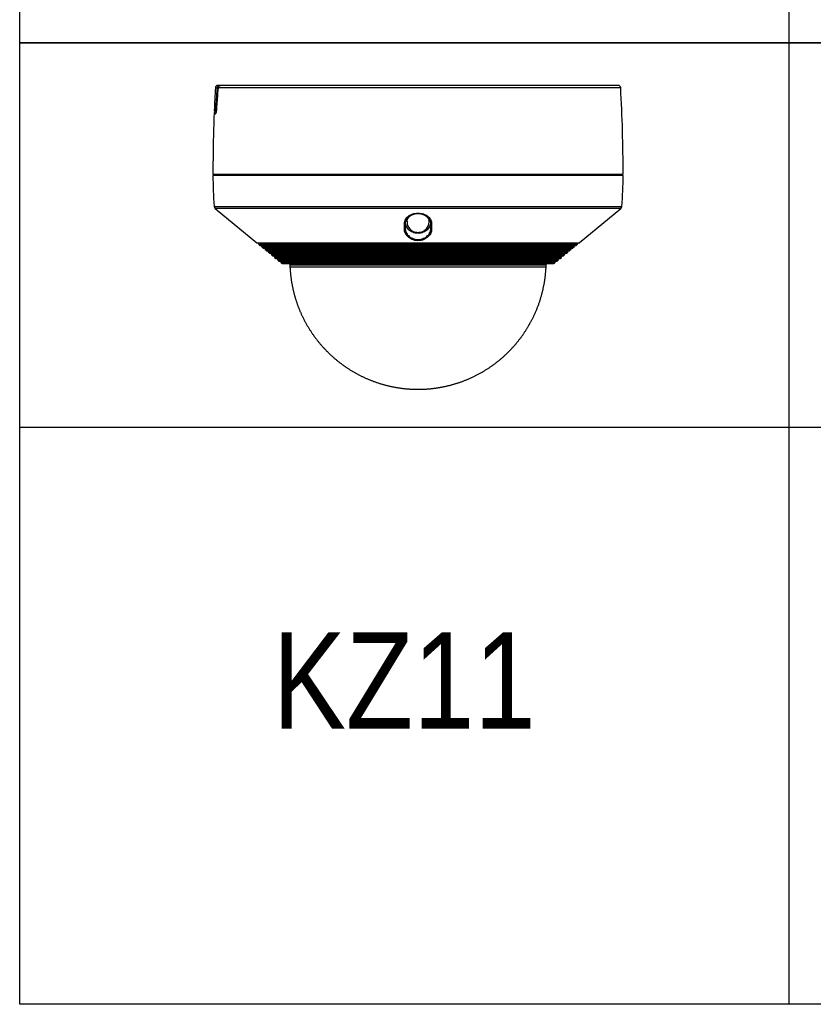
# Model space of a CAD drawing. Header units: millimetres. Extents: x 3585 to 3995, y 1397 to 1684.
# Tile 22 of 26: x 3933 to 3945, y 1651 to 1666. Entities that reach past the tile are written whole.
import ezdxf

# ---------------------------------------------------------------- set-up
doc = ezdxf.new("R2010")
doc.units = ezdxf.units.MM
for name, color, linetype, lineweight in [('EB_CCTV', 4, 'Continuous', 5), ('EB_LAN', 6, 'Continuous', 9), ('EB_SSWiN', 30, 'Continuous', 5)]:
    doc.layers.add(name, color=color, linetype=linetype, lineweight=lineweight)
doc.layers.add('EB_opis', color=7, linetype='Continuous')
doc.styles.add('opisy okien', font='txt', dxfattribs={"height": 15})

# ---------------------------------------------------------------- blocks, each defined once
blk = doc.blocks.new('opis tabela 55324266')
at = {"layer": 'EB_opis', "linetype": 'Continuous'}
for p, q in [((-89925443.82, -54747787.19), (-89925443.82, -54747727.19)), ((-89925443.82, -54747727.19), (-89925323.82, -54747727.19)), ((-89925323.82, -54747727.19), (-89925323.82, -54747787.19)), ((-89925323.82, -54747727.19), (-89924823.82, -54747727.19)), ((-89925323.82, -54747787.19), (-89925443.82, -54747787.19)), ((-89924823.82, -54747787.19), (-89925323.82, -54747787.19))]:
    blk.add_line(p, q, dxfattribs=at)
blk = doc.blocks.new('Kamera kopułkowa')
at = {"layer": 'EB_CCTV', "color": 140, "linetype": 'Continuous', "lineweight": 30}
for p, q in [((-90212388.19, -54778710.62), (-90212387.87, -54778710.62)), ((-90212387.47, -54778710.24), (-90212387.79, -54778710.24)), ((-90212324.95, -54778710.62), (-90212387.77, -54778710.62)), ((-90212387.47, -54778710.24), (-90212387.37, -54778710.24)), ((-90212325.35, -54778710.24), (-90212387.37, -54778710.24)), ((-90212388.17, -54778714.15), (-90212388.37, -54778714.15)), ((-90212388.25, -54778714.27), (-90212388.06, -54778714.27)), ((-90212388.39, -54778714.65), (-90212388.16, -54778714.65)), ((-90212388.57, -54778724.08), (-90212324.57, -54778724.08)), ((-90212324.57, -54778724.28), (-90212388.57, -54778724.28)), ((-90212388.25, -54778724.08), (-90212388.25, -54778724.28)), ((-90212362.38, -54778724.2), (-90212359.57, -54778724.2)), ((-90212324.89, -54778724.28), (-90212324.89, -54778724.08)), ((-90212388.39, -54778729.12), (-90212324.76, -54778729.12)), ((-90212388.21, -54778729.45), (-90212381.74, -54778734.78)), ((-90212324.93, -54778729.45), (-90212388.21, -54778729.45)), ((-90212331.41, -54778734.78), (-90212324.93, -54778729.45)), ((-90212356.57, -54778733.17), (-90212356.57, -54778733.17)), ((-90212381.74, -54778734.78), (-90212331.41, -54778734.78)), ((-90212381.7, -54778734.8), (-90212381.48, -54778734.83)), ((-90212381.7, -54778734.8), (-90212331.45, -54778734.8)), ((-90212381.48, -54778734.83), (-90212381.43, -54778735.01)), ((-90212331.66, -54778734.83), (-90212381.48, -54778734.83)), ((-90212381.43, -54778735.01), (-90212331.71, -54778735.01)), ((-90212381.41, -54778735.05), (-90212381.24, -54778735.19)), ((-90212381.41, -54778735.05), (-90212331.74, -54778735.05)), ((-90212381.24, -54778735.19), (-90212331.9, -54778735.19)), ((-90212381.2, -54778735.2), (-90212380.99, -54778735.24)), ((-90212381.2, -54778735.2), (-90212331.94, -54778735.2)), ((-90212380.99, -54778735.24), (-90212380.94, -54778735.42)), ((-90212332.16, -54778735.24), (-90212380.99, -54778735.24)), ((-90212380.94, -54778735.42), (-90212332.21, -54778735.42)), ((-90212380.91, -54778735.46), (-90212380.75, -54778735.59)), ((-90212380.91, -54778735.46), (-90212332.23, -54778735.46)), ((-90212380.75, -54778735.59), (-90212332.4, -54778735.59)), ((-90212380.71, -54778735.61), (-90212380.49, -54778735.65)), ((-90212380.71, -54778735.61), (-90212332.43, -54778735.61)), ((-90212380.49, -54778735.65), (-90212380.44, -54778735.82)), ((-90212332.65, -54778735.65), (-90212380.49, -54778735.65)), ((-90212380.44, -54778735.82), (-90212332.7, -54778735.82)), ((-90212332.7, -54778735.82), (-90212332.65, -54778735.65)), ((-90212332.65, -54778735.65), (-90212332.43, -54778735.61)), ((-90212332.4, -54778735.59), (-90212332.23, -54778735.46)), ((-90212332.21, -54778735.42), (-90212332.16, -54778735.24)), ((-90212332.16, -54778735.24), (-90212331.94, -54778735.2)), ((-90212331.9, -54778735.19), (-90212331.74, -54778735.05)), ((-90212331.71, -54778735.01), (-90212331.66, -54778734.83)), ((-90212331.66, -54778734.83), (-90212331.45, -54778734.8)), ((-90212380.42, -54778735.86), (-90212380.25, -54778736)), ((-90212380.42, -54778735.86), (-90212332.73, -54778735.86)), ((-90212380.25, -54778736), (-90212332.89, -54778736)), ((-90212380.22, -54778736.02), (-90212380, -54778736.05)), ((-90212380.22, -54778736.02), (-90212332.93, -54778736.02)), ((-90212380, -54778736.05), (-90212379.95, -54778736.23)), ((-90212333.15, -54778736.05), (-90212380, -54778736.05)), ((-90212379.95, -54778736.23), (-90212333.19, -54778736.23)), ((-90212379.92, -54778736.27), (-90212379.76, -54778736.41)), ((-90212379.92, -54778736.27), (-90212333.22, -54778736.27)), ((-90212379.76, -54778736.41), (-90212333.39, -54778736.41)), ((-90212379.72, -54778736.42), (-90212379.5, -54778736.46)), ((-90212379.72, -54778736.42), (-90212333.42, -54778736.42)), ((-90212379.5, -54778736.46), (-90212379.46, -54778736.64)), ((-90212333.64, -54778736.46), (-90212379.5, -54778736.46)), ((-90212379.46, -54778736.64), (-90212333.69, -54778736.64)), ((-90212379.43, -54778736.68), (-90212379.26, -54778736.81)), ((-90212379.43, -54778736.68), (-90212333.71, -54778736.68)), ((-90212379.26, -54778736.81), (-90212333.88, -54778736.81)), ((-90212379.23, -54778736.83), (-90212379.01, -54778736.87)), ((-90212379.23, -54778736.83), (-90212333.92, -54778736.83)), ((-90212379.01, -54778736.87), (-90212378.96, -54778737.04)), ((-90212334.14, -54778736.87), (-90212379.01, -54778736.87)), ((-90212378.96, -54778737.04), (-90212334.18, -54778737.04)), ((-90212378.94, -54778737.08), (-90212378.77, -54778737.22)), ((-90212378.94, -54778737.08), (-90212334.21, -54778737.08)), ((-90212378.77, -54778737.22), (-90212334.37, -54778737.22)), ((-90212378.73, -54778737.24), (-90212378.51, -54778737.27)), ((-90212378.73, -54778737.24), (-90212334.41, -54778737.24)), ((-90212378.51, -54778737.27), (-90212378.47, -54778737.45)), ((-90212334.63, -54778737.27), (-90212378.51, -54778737.27)), ((-90212334.68, -54778737.45), (-90212334.63, -54778737.27)), ((-90212334.63, -54778737.27), (-90212334.41, -54778737.24)), ((-90212334.37, -54778737.22), (-90212334.21, -54778737.08)), ((-90212334.18, -54778737.04), (-90212334.14, -54778736.87)), ((-90212334.14, -54778736.87), (-90212333.92, -54778736.83)), ((-90212333.88, -54778736.81), (-90212333.71, -54778736.68)), ((-90212333.69, -54778736.64), (-90212333.64, -54778736.46)), ((-90212333.64, -54778736.46), (-90212333.42, -54778736.42)), ((-90212333.39, -54778736.41), (-90212333.22, -54778736.27)), ((-90212333.19, -54778736.23), (-90212333.15, -54778736.05)), ((-90212333.15, -54778736.05), (-90212332.93, -54778736.02)), ((-90212332.89, -54778736), (-90212332.73, -54778735.86)), ((-90212378.47, -54778737.45), (-90212334.68, -54778737.45)), ((-90212378.44, -54778737.49), (-90212378.28, -54778737.63)), ((-90212378.44, -54778737.49), (-90212334.7, -54778737.49)), ((-90212378.28, -54778737.63), (-90212334.87, -54778737.63)), ((-90212378.24, -54778737.64), (-90212378.02, -54778737.68)), ((-90212378.24, -54778737.64), (-90212334.9, -54778737.64)), ((-90212378.02, -54778737.68), (-90212377.97, -54778737.86)), ((-90212335.12, -54778737.68), (-90212378.02, -54778737.68)), ((-90212377.97, -54778737.86), (-90212335.17, -54778737.86)), ((-90212377.95, -54778737.9), (-90212377.83, -54778738)), ((-90212377.95, -54778737.9), (-90212335.2, -54778737.9)), ((-90212335.32, -54778738), (-90212377.83, -54778738)), ((-90212377.7, -54778738.04), (-90212335.44, -54778738.04)), ((-90212376.65, -54778738.04), (-90212376.57, -54778738.24)), ((-90212376.57, -54778738.24), (-90212376.55, -54778738.54)), ((-90212376.57, -54778738.24), (-90212336.58, -54778738.24)), ((-90212376.55, -54778738.54), (-90212336.59, -54778738.54)), ((-90212336.59, -54778738.54), (-90212336.58, -54778738.24)), ((-90212336.58, -54778738.24), (-90212336.49, -54778738.04)), ((-90212335.32, -54778738), (-90212335.2, -54778737.9)), ((-90212335.17, -54778737.86), (-90212335.12, -54778737.68)), ((-90212335.12, -54778737.68), (-90212334.9, -54778737.64)), ((-90212334.87, -54778737.63), (-90212334.7, -54778737.49))]:
    blk.add_line(p, q, dxfattribs=at)
for centre, radius, start, end in [((-90212148.57, -54778724.08), 240, 176.7844, 177.6273), ((-90212387.79, -54778710.64), 0.4, 90, 176.7844), ((-90212387.37, -54778710.64), 0.4, 90, 175.1655), ((-90212325.35, -54778710.64), 0.4, 3.2156, 90), ((-90212564.57, -54778724.08), 240, 0, 3.2156), ((-90212387.99, -54778714.67), 0.4, 100.3065, 177.7479), ((-90212388.25, -54778714.15), 0.12, 177.6273, 270), ((-90212148.57, -54778724.08), 240, 177.7479, 180), ((-90212320.57, -54778724.08), 68, 180.1685, 184.2463), ((-90212392.57, -54778724.08), 68, 355.7537, 359.8315), ((-90212387.91, -54778729.08), 0.48, 184.2463, 230.552), ((-90212325.24, -54778729.08), 0.48, 309.448, 355.7537), ((-90212381.69, -54778734.72), 0.08, 230.552, 260.1736), ((-90212381.36, -54778734.99), 0.08, 195, 230.552), ((-90212381.19, -54778735.12), 0.08, 230.552, 260.1736), ((-90212380.86, -54778735.4), 0.08, 195, 230.552), ((-90212380.7, -54778735.53), 0.08, 230.552, 260.1736), ((-90212380.37, -54778735.8), 0.08, 195, 230.552), ((-90212332.78, -54778735.8), 0.08, 309.448, 345), ((-90212332.45, -54778735.53), 0.08, 279.8264, 309.448), ((-90212332.28, -54778735.4), 0.08, 309.448, 345), ((-90212331.95, -54778735.12), 0.08, 279.8264, 309.448), ((-90212331.79, -54778734.99), 0.08, 309.448, 345), ((-90212331.46, -54778734.72), 0.08, 279.8264, 309.448), ((-90212380.2, -54778735.94), 0.08, 230.552, 260.1736), ((-90212379.87, -54778736.21), 0.08, 195, 230.552), ((-90212379.71, -54778736.34), 0.08, 230.552, 260.1736), ((-90212379.38, -54778736.62), 0.08, 195, 230.552), ((-90212379.21, -54778736.75), 0.08, 230.552, 260.1736), ((-90212378.88, -54778737.02), 0.08, 195, 230.552), ((-90212378.72, -54778737.16), 0.08, 230.552, 260.1736), ((-90212334.42, -54778737.16), 0.08, 279.8264, 309.448), ((-90212334.26, -54778737.02), 0.08, 309.448, 345), ((-90212333.93, -54778736.75), 0.08, 279.8264, 309.448), ((-90212333.77, -54778736.62), 0.08, 309.448, 345), ((-90212333.44, -54778736.34), 0.08, 279.8264, 309.448), ((-90212333.27, -54778736.21), 0.08, 309.448, 345), ((-90212332.94, -54778735.94), 0.08, 279.8264, 309.448), ((-90212378.39, -54778737.43), 0.08, 195, 230.552), ((-90212378.23, -54778737.56), 0.08, 230.552, 260.1736), ((-90212377.9, -54778737.84), 0.08, 195, 230.552), ((-90212377.7, -54778737.84), 0.2, 230.552, 270), ((-90212335.44, -54778737.84), 0.2, 270, 309.448), ((-90212335.25, -54778737.84), 0.08, 309.448, 345), ((-90212334.92, -54778737.56), 0.08, 279.8264, 309.448), ((-90212334.75, -54778737.43), 0.08, 309.448, 345)]:
    blk.add_arc(centre, radius, start, end, dxfattribs=at)
for centre, major_axis, ratio, start_param, end_param in [((-90212387.75, -54778710.63), (-0.12, 0.01), 0.164635, 0.144833, 1.384769), ((-90212387.37, -54778710.64), (0, 0.4), 0.986542, 0, 1.514673), ((-90212387.37, -54778710.64), (-0.399, 0.034), 0.163875, 6.283183, 6.449438), ((-90212387.47, -54778710.36), (0, 0.12), 0.126199, 5.876905, 6.283185), ((-90212388.05, -54778714.15), (0, 0.12), 0.993885, 1.529385, 3.095362), ((-90212387.98, -54778713.75), (-0.12, 0.008), 0.166776, 0.127241, 1.288441), ((-90212387.63, -54778714), (0.399, -0.027), 0.166267, 3.141541, 3.288697), ((-90212387.76, -54778714.67), (0, -0.4), 0.992799, 4.115255, 4.673083)]:
    blk.add_ellipse(centre, major_axis=major_axis, ratio=ratio, start_param=start_param, end_param=end_param, dxfattribs=at)
for points, knots in [([(-90212388.1, -54778713.75), (-90212388.09, -54778713.67), (-90212388.09, -54778713.59), (-90212388.06, -54778713.2), (-90212388.04, -54778712.88), (-90212387.97, -54778711.92), (-90212387.92, -54778711.27), (-90212387.87, -54778710.62)], [0, 0, 0, 0, 0.07542, 0.07542, 0.377101, 0.377101, 1, 1, 1, 1]), ([(-90212387.77, -54778710.61), (-90212387.78, -54778710.66), (-90212387.79, -54778710.84), (-90212387.82, -54778711.15), (-90212387.85, -54778711.52), (-90212387.88, -54778711.89), (-90212387.91, -54778712.27), (-90212387.93, -54778712.64), (-90212387.96, -54778713.02), (-90212387.99, -54778713.39), (-90212388.01, -54778713.71), (-90212388.02, -54778713.91), (-90212388.03, -54778713.98)], [0, 0, 0, 0, 0.049999, 0.160685, 0.271403, 0.382153, 0.492935, 0.603732, 0.714527, 0.825332, 0.936146, 1, 1, 1, 1]), ([(-90212387.77, -54778710.62), (-90212387.82, -54778711.19), (-90212387.86, -54778711.76), (-90212387.95, -54778712.88), (-90212387.99, -54778713.43), (-90212388.03, -54778713.99)], [0, 0, 0, 0, 0.507021, 0.507021, 1, 1, 1, 1]), ([(-90212387.87, -54778710.62), (-90212387.87, -54778710.6), (-90212387.87, -54778710.57), (-90212387.85, -54778710.51), (-90212387.83, -54778710.46), (-90212387.78, -54778710.39), (-90212387.75, -54778710.35), (-90212387.68, -54778710.3), (-90212387.64, -54778710.28), (-90212387.56, -54778710.25), (-90212387.52, -54778710.24), (-90212387.48, -54778710.24), (-90212387.47, -54778710.24), (-90212387.47, -54778710.24)], [0, 0, 0, 0, 0.116672, 0.116672, 0.340335, 0.340335, 0.56111, 0.56111, 0.780596, 0.780596, 0.975648, 0.975648, 1, 1, 1, 1]), ([(-90212388.17, -54778714.15), (-90212388.17, -54778714.15), (-90212388.17, -54778714.15), (-90212388.16, -54778714.14), (-90212388.16, -54778714.13), (-90212388.14, -54778714.09), (-90212388.14, -54778714.06), (-90212388.12, -54778713.99), (-90212388.12, -54778713.95), (-90212388.11, -54778713.85), (-90212388.1, -54778713.8), (-90212388.1, -54778713.75)], [0, 0, 0, 0, 0.032618, 0.032618, 0.274174, 0.274174, 0.516134, 0.516134, 0.758187, 0.758187, 1, 1, 1, 1]), ([(-90212388.16, -54778714.65), (-90212388.13, -54778714.65), (-90212388.11, -54778714.58), (-90212388.06, -54778714.34), (-90212388.04, -54778714.17), (-90212388.03, -54778713.99)], [0, 0, 0, 0, 0.5, 0.5, 1, 1, 1, 1]), ([(-90212388.03, -54778713.98), (-90212388.03, -54778713.98), (-90212388.03, -54778714), (-90212388.03, -54778714.02), (-90212388.03, -54778714.04), (-90212388.04, -54778714.06), (-90212388.04, -54778714.08), (-90212388.04, -54778714.1), (-90212388.04, -54778714.12), (-90212388.04, -54778714.14), (-90212388.05, -54778714.16), (-90212388.05, -54778714.18), (-90212388.05, -54778714.2), (-90212388.05, -54778714.22), (-90212388.05, -54778714.24), (-90212388.06, -54778714.26), (-90212388.06, -54778714.27), (-90212388.06, -54778714.29), (-90212388.06, -54778714.31), (-90212388.07, -54778714.32), (-90212388.07, -54778714.34), (-90212388.07, -54778714.35), (-90212388.07, -54778714.36), (-90212388.08, -54778714.38), (-90212388.08, -54778714.39), (-90212388.08, -54778714.4), (-90212388.08, -54778714.41), (-90212388.08, -54778714.42), (-90212388.09, -54778714.43), (-90212388.09, -54778714.44), (-90212388.09, -54778714.44), (-90212388.09, -54778714.45), (-90212388.09, -54778714.46), (-90212388.09, -54778714.46), (-90212388.1, -54778714.46), (-90212388.1, -54778714.47), (-90212388.1, -54778714.47), (-90212388.1, -54778714.47), (-90212388.1, -54778714.47), (-90212388.1, -54778714.47), (-90212388.1, -54778714.47)], [0, 0, 0, 0, 0.027661, 0.057656, 0.087584, 0.117358, 0.1469, 0.176147, 0.205407, 0.235047, 0.264745, 0.294403, 0.323928, 0.353236, 0.382245, 0.410875, 0.439126, 0.468117, 0.496461, 0.524599, 0.552564, 0.580387, 0.608096, 0.63572, 0.663282, 0.690669, 0.716681, 0.742262, 0.767421, 0.792162, 0.816487, 0.840398, 0.863892, 0.886968, 0.909623, 0.926374, 0.943315, 0.964131, 0.984321, 1, 1, 1, 1]), ([(-90212358.69, -54778731.64), (-90212358.68, -54778731.58), (-90212358.65, -54778731.46), (-90212358.59, -54778731.28), (-90212358.49, -54778731.08), (-90212358.33, -54778730.86), (-90212358, -54778730.56), (-90212357.44, -54778730.26), (-90212356.57, -54778730.12), (-90212355.7, -54778730.26), (-90212355.14, -54778730.56), (-90212354.82, -54778730.86), (-90212354.64, -54778731.11), (-90212354.51, -54778731.37), (-90212354.48, -54778731.55), (-90212354.46, -54778731.64)], [0, 0, 0, 0, 0.041812, 0.083576, 0.125634, 0.189062, 0.250849, 0.375902, 0.500382, 0.624683, 0.749342, 0.811144, 0.874601, 0.937469, 1, 1, 1, 1]), ([(-90212358.56, -54778731.57), (-90212358.56, -54778731.56), (-90212358.56, -54778731.54), (-90212358.55, -54778731.51), (-90212358.55, -54778731.48), (-90212358.54, -54778731.45), (-90212358.53, -54778731.42), (-90212358.53, -54778731.4), (-90212358.52, -54778731.37), (-90212358.51, -54778731.34), (-90212358.5, -54778731.31), (-90212358.49, -54778731.28), (-90212358.48, -54778731.26), (-90212358.47, -54778731.23), (-90212358.45, -54778731.2), (-90212358.44, -54778731.17), (-90212358.43, -54778731.15), (-90212358.41, -54778731.12), (-90212358.4, -54778731.09), (-90212358.38, -54778731.07), (-90212358.37, -54778731.04), (-90212358.35, -54778731.01), (-90212358.33, -54778730.99), (-90212358.31, -54778730.96), (-90212358.3, -54778730.94), (-90212358.28, -54778730.92), (-90212358.26, -54778730.89), (-90212358.24, -54778730.87), (-90212358.22, -54778730.85), (-90212358.2, -54778730.82), (-90212358.18, -54778730.8), (-90212358.15, -54778730.78), (-90212358.13, -54778730.76), (-90212358.11, -54778730.74), (-90212358.08, -54778730.72), (-90212358.06, -54778730.7), (-90212358.04, -54778730.67), (-90212358.01, -54778730.66), (-90212357.99, -54778730.64), (-90212357.96, -54778730.62), (-90212357.93, -54778730.6), (-90212357.91, -54778730.58), (-90212357.88, -54778730.56), (-90212357.85, -54778730.54), (-90212357.83, -54778730.53), (-90212357.8, -54778730.51), (-90212357.77, -54778730.49), (-90212357.74, -54778730.48), (-90212357.71, -54778730.46), (-90212357.69, -54778730.45), (-90212357.66, -54778730.43), (-90212357.63, -54778730.42), (-90212357.6, -54778730.41), (-90212357.57, -54778730.39), (-90212357.54, -54778730.38), (-90212357.51, -54778730.37), (-90212357.48, -54778730.36), (-90212357.45, -54778730.35), (-90212357.41, -54778730.33), (-90212357.38, -54778730.32), (-90212357.35, -54778730.31), (-90212357.32, -54778730.3), (-90212357.29, -54778730.29), (-90212357.25, -54778730.28), (-90212357.22, -54778730.28), (-90212357.19, -54778730.27), (-90212357.16, -54778730.26), (-90212357.12, -54778730.25), (-90212357.09, -54778730.25), (-90212357.06, -54778730.24), (-90212357.02, -54778730.23), (-90212356.99, -54778730.23), (-90212356.96, -54778730.22), (-90212356.93, -54778730.22), (-90212356.89, -54778730.21), (-90212356.86, -54778730.21), (-90212356.83, -54778730.21), (-90212356.79, -54778730.2), (-90212356.76, -54778730.2), (-90212356.73, -54778730.2), (-90212356.69, -54778730.2), (-90212356.66, -54778730.2), (-90212356.62, -54778730.2), (-90212356.59, -54778730.2), (-90212356.55, -54778730.2), (-90212356.52, -54778730.2), (-90212356.49, -54778730.2), (-90212356.45, -54778730.2), (-90212356.42, -54778730.2), (-90212356.38, -54778730.2), (-90212356.35, -54778730.2), (-90212356.32, -54778730.21), (-90212356.28, -54778730.21), (-90212356.25, -54778730.21), (-90212356.22, -54778730.22), (-90212356.18, -54778730.22), (-90212356.15, -54778730.23), (-90212356.12, -54778730.23), (-90212356.09, -54778730.24), (-90212356.05, -54778730.25), (-90212356.02, -54778730.25), (-90212355.99, -54778730.26), (-90212355.96, -54778730.27), (-90212355.92, -54778730.28), (-90212355.89, -54778730.28), (-90212355.86, -54778730.29), (-90212355.83, -54778730.3), (-90212355.79, -54778730.31), (-90212355.76, -54778730.32), (-90212355.73, -54778730.33), (-90212355.7, -54778730.34), (-90212355.67, -54778730.36), (-90212355.64, -54778730.37), (-90212355.61, -54778730.38), (-90212355.58, -54778730.39), (-90212355.55, -54778730.41), (-90212355.52, -54778730.42), (-90212355.49, -54778730.43), (-90212355.46, -54778730.45), (-90212355.43, -54778730.46), (-90212355.41, -54778730.48), (-90212355.38, -54778730.49), (-90212355.35, -54778730.51), (-90212355.32, -54778730.52), (-90212355.3, -54778730.54), (-90212355.27, -54778730.56), (-90212355.24, -54778730.57), (-90212355.22, -54778730.59), (-90212355.19, -54778730.61), (-90212355.17, -54778730.63), (-90212355.14, -54778730.65), (-90212355.12, -54778730.67), (-90212355.09, -54778730.69), (-90212355.07, -54778730.71), (-90212355.04, -54778730.73), (-90212355.02, -54778730.75), (-90212355, -54778730.77), (-90212354.98, -54778730.79), (-90212354.96, -54778730.81), (-90212354.94, -54778730.84), (-90212354.92, -54778730.86), (-90212354.9, -54778730.88), (-90212354.88, -54778730.9), (-90212354.86, -54778730.93), (-90212354.84, -54778730.95), (-90212354.82, -54778730.98), (-90212354.81, -54778731), (-90212354.79, -54778731.02), (-90212354.77, -54778731.05), (-90212354.76, -54778731.08), (-90212354.74, -54778731.1), (-90212354.73, -54778731.13), (-90212354.71, -54778731.16), (-90212354.7, -54778731.18), (-90212354.69, -54778731.21), (-90212354.67, -54778731.24), (-90212354.66, -54778731.26), (-90212354.65, -54778731.29), (-90212354.64, -54778731.32), (-90212354.63, -54778731.35), (-90212354.62, -54778731.38), (-90212354.61, -54778731.41), (-90212354.61, -54778731.43), (-90212354.6, -54778731.46), (-90212354.6, -54778731.49), (-90212354.59, -54778731.52), (-90212354.59, -54778731.55), (-90212354.58, -54778731.56), (-90212354.58, -54778731.57)], [0, 0, 0, 0, 0.006538, 0.013972, 0.021355, 0.028686, 0.035962, 0.043182, 0.050346, 0.057237, 0.064453, 0.07168, 0.07892, 0.086177, 0.093453, 0.100739, 0.107937, 0.115036, 0.122108, 0.129143, 0.13613, 0.143057, 0.149926, 0.156688, 0.163393, 0.170045, 0.176649, 0.183207, 0.189724, 0.196203, 0.202647, 0.209062, 0.215449, 0.221814, 0.22816, 0.234487, 0.240816, 0.247005, 0.253198, 0.25938, 0.265539, 0.271663, 0.277741, 0.283827, 0.289695, 0.295513, 0.301286, 0.307018, 0.312715, 0.31838, 0.324012, 0.329672, 0.335086, 0.340541, 0.346028, 0.351536, 0.357058, 0.362583, 0.368099, 0.373618, 0.379036, 0.384429, 0.3898, 0.395154, 0.400494, 0.405824, 0.411147, 0.416451, 0.421578, 0.426651, 0.431738, 0.43683, 0.441917, 0.446991, 0.452043, 0.457067, 0.462066, 0.467074, 0.472135, 0.477198, 0.482267, 0.487345, 0.492436, 0.497544, 0.502671, 0.507811, 0.512901, 0.517998, 0.523097, 0.528191, 0.533273, 0.538338, 0.543378, 0.548389, 0.553388, 0.55842, 0.563461, 0.568513, 0.573582, 0.578671, 0.583783, 0.588923, 0.594095, 0.599331, 0.604665, 0.610027, 0.615409, 0.620798, 0.626183, 0.631551, 0.636891, 0.642213, 0.647922, 0.65348, 0.65901, 0.664517, 0.670003, 0.675473, 0.680931, 0.686388, 0.692029, 0.697725, 0.703471, 0.709256, 0.715069, 0.7209, 0.726736, 0.732578, 0.738868, 0.744971, 0.751085, 0.757214, 0.763362, 0.769531, 0.775732, 0.782165, 0.788568, 0.794938, 0.801282, 0.807604, 0.813908, 0.820201, 0.826572, 0.833157, 0.839787, 0.846458, 0.853168, 0.859912, 0.866692, 0.873637, 0.88064, 0.887665, 0.894714, 0.901789, 0.908894, 0.91603, 0.923201, 0.930409, 0.937656, 0.944944, 0.952276, 0.959641, 0.966712, 0.973929, 0.981177, 0.988452, 0.995749, 1, 1, 1, 1]), ([(-90212356.57, -54778733.32), (-90212356.87, -54778733.32), (-90212357.15, -54778733.26), (-90212357.64, -54778733.05), (-90212357.85, -54778732.91), (-90212358.34, -54778732.44), (-90212358.5, -54778732.07), (-90212358.5, -54778731.33), (-90212358.35, -54778730.97), (-90212358.01, -54778730.66), (-90212358, -54778730.65), (-90212357.99, -54778730.64)], [0, 0, 0, 0, 0.16467, 0.16467, 0.32934, 0.32934, 0.65868, 0.65868, 0.98802, 0.98802, 1, 1, 1, 1]), ([(-90212358.29, -54778731.49), (-90212358.29, -54778731.49), (-90212358.29, -54778731.48), (-90212358.29, -54778731.46), (-90212358.29, -54778731.44), (-90212358.29, -54778731.41), (-90212358.28, -54778731.38), (-90212358.28, -54778731.35), (-90212358.27, -54778731.32), (-90212358.27, -54778731.3), (-90212358.26, -54778731.27), (-90212358.25, -54778731.24), (-90212358.25, -54778731.22), (-90212358.24, -54778731.19), (-90212358.23, -54778731.16), (-90212358.22, -54778731.14), (-90212358.21, -54778731.11), (-90212358.2, -54778731.09), (-90212358.19, -54778731.06), (-90212358.17, -54778731.04), (-90212358.16, -54778731.01), (-90212358.15, -54778730.99), (-90212358.13, -54778730.96), (-90212358.12, -54778730.94), (-90212358.1, -54778730.92), (-90212358.09, -54778730.89), (-90212358.07, -54778730.87), (-90212358.06, -54778730.85), (-90212358.04, -54778730.83), (-90212358.02, -54778730.81), (-90212358, -54778730.78), (-90212357.98, -54778730.76), (-90212357.96, -54778730.74), (-90212357.94, -54778730.72), (-90212357.92, -54778730.7), (-90212357.9, -54778730.68), (-90212357.88, -54778730.66), (-90212357.86, -54778730.64), (-90212357.84, -54778730.62), (-90212357.82, -54778730.61), (-90212357.79, -54778730.59), (-90212357.77, -54778730.57), (-90212357.75, -54778730.55), (-90212357.72, -54778730.54), (-90212357.7, -54778730.52), (-90212357.67, -54778730.5), (-90212357.65, -54778730.49), (-90212357.62, -54778730.47), (-90212357.6, -54778730.46), (-90212357.57, -54778730.44), (-90212357.54, -54778730.43), (-90212357.52, -54778730.42), (-90212357.49, -54778730.4), (-90212357.46, -54778730.39), (-90212357.44, -54778730.38), (-90212357.41, -54778730.37), (-90212357.38, -54778730.35), (-90212357.35, -54778730.34), (-90212357.32, -54778730.33), (-90212357.3, -54778730.32), (-90212357.27, -54778730.31), (-90212357.24, -54778730.3), (-90212357.21, -54778730.29), (-90212357.18, -54778730.29), (-90212357.15, -54778730.28), (-90212357.12, -54778730.27), (-90212357.09, -54778730.26), (-90212357.06, -54778730.26), (-90212357.03, -54778730.25), (-90212357, -54778730.24), (-90212356.97, -54778730.24), (-90212356.94, -54778730.23), (-90212356.91, -54778730.23), (-90212356.88, -54778730.22), (-90212356.85, -54778730.22), (-90212356.82, -54778730.21), (-90212356.79, -54778730.21), (-90212356.76, -54778730.21), (-90212356.73, -54778730.21), (-90212356.69, -54778730.2), (-90212356.66, -54778730.2), (-90212356.63, -54778730.2), (-90212356.6, -54778730.2), (-90212356.57, -54778730.2), (-90212356.54, -54778730.2), (-90212356.51, -54778730.2), (-90212356.48, -54778730.2), (-90212356.45, -54778730.2), (-90212356.42, -54778730.21), (-90212356.39, -54778730.21), (-90212356.36, -54778730.21), (-90212356.33, -54778730.22), (-90212356.29, -54778730.22), (-90212356.26, -54778730.22), (-90212356.23, -54778730.23), (-90212356.2, -54778730.23), (-90212356.17, -54778730.24), (-90212356.14, -54778730.24), (-90212356.11, -54778730.25), (-90212356.08, -54778730.26), (-90212356.05, -54778730.26), (-90212356.02, -54778730.27), (-90212355.99, -54778730.28), (-90212355.97, -54778730.28), (-90212355.94, -54778730.29), (-90212355.91, -54778730.3), (-90212355.88, -54778730.31), (-90212355.85, -54778730.32), (-90212355.82, -54778730.33), (-90212355.79, -54778730.34), (-90212355.77, -54778730.35), (-90212355.74, -54778730.36), (-90212355.71, -54778730.38), (-90212355.68, -54778730.39), (-90212355.66, -54778730.4), (-90212355.63, -54778730.41), (-90212355.6, -54778730.43), (-90212355.58, -54778730.44), (-90212355.55, -54778730.45), (-90212355.53, -54778730.47), (-90212355.5, -54778730.48), (-90212355.48, -54778730.5), (-90212355.45, -54778730.51), (-90212355.43, -54778730.53), (-90212355.4, -54778730.55), (-90212355.38, -54778730.56), (-90212355.36, -54778730.58), (-90212355.34, -54778730.6), (-90212355.31, -54778730.62), (-90212355.29, -54778730.63), (-90212355.27, -54778730.65), (-90212355.25, -54778730.67), (-90212355.23, -54778730.69), (-90212355.21, -54778730.71), (-90212355.19, -54778730.73), (-90212355.17, -54778730.75), (-90212355.15, -54778730.77), (-90212355.13, -54778730.79), (-90212355.11, -54778730.81), (-90212355.1, -54778730.84), (-90212355.08, -54778730.86), (-90212355.06, -54778730.88), (-90212355.05, -54778730.9), (-90212355.03, -54778730.93), (-90212355.02, -54778730.95), (-90212355, -54778730.97), (-90212354.99, -54778731), (-90212354.98, -54778731.02), (-90212354.97, -54778731.05), (-90212354.95, -54778731.07), (-90212354.94, -54778731.1), (-90212354.93, -54778731.12), (-90212354.92, -54778731.15), (-90212354.91, -54778731.17), (-90212354.9, -54778731.2), (-90212354.9, -54778731.23), (-90212354.89, -54778731.25), (-90212354.88, -54778731.28), (-90212354.88, -54778731.31), (-90212354.87, -54778731.33), (-90212354.87, -54778731.36), (-90212354.86, -54778731.39), (-90212354.86, -54778731.42), (-90212354.86, -54778731.44), (-90212354.85, -54778731.47), (-90212354.85, -54778731.49), (-90212354.85, -54778731.49)], [0, 0, 0, 0, 0.000285, 0.008126, 0.015968, 0.0238, 0.031613, 0.039396, 0.047142, 0.05486, 0.062186, 0.069942, 0.077634, 0.085262, 0.092827, 0.100328, 0.107768, 0.115148, 0.122469, 0.129735, 0.136948, 0.144111, 0.151228, 0.158304, 0.165342, 0.172346, 0.179314, 0.18575, 0.192547, 0.199307, 0.206026, 0.212698, 0.21932, 0.22589, 0.232403, 0.238857, 0.245256, 0.251531, 0.257839, 0.264086, 0.270273, 0.276404, 0.28248, 0.288505, 0.294481, 0.30041, 0.306297, 0.312054, 0.31789, 0.323658, 0.329364, 0.335014, 0.340613, 0.346166, 0.351679, 0.357156, 0.362603, 0.368026, 0.373423, 0.378793, 0.384094, 0.389397, 0.394679, 0.399927, 0.405131, 0.410245, 0.415385, 0.420496, 0.425583, 0.43065, 0.435702, 0.440747, 0.445773, 0.450778, 0.455767, 0.460744, 0.465714, 0.470673, 0.475583, 0.480508, 0.485438, 0.490362, 0.495268, 0.500153, 0.505041, 0.509948, 0.514856, 0.519767, 0.524687, 0.529617, 0.534528, 0.539467, 0.54444, 0.549431, 0.554425, 0.559401, 0.564354, 0.569406, 0.574444, 0.579492, 0.584553, 0.589633, 0.594737, 0.599867, 0.60503, 0.61023, 0.615472, 0.62076, 0.626099, 0.631452, 0.636798, 0.642169, 0.647569, 0.653003, 0.658474, 0.663988, 0.669548, 0.675159, 0.680826, 0.686552, 0.692339, 0.69805, 0.703937, 0.709854, 0.715786, 0.721711, 0.727635, 0.733671, 0.73976, 0.745908, 0.752121, 0.758408, 0.764753, 0.771102, 0.777502, 0.783958, 0.790474, 0.797056, 0.803708, 0.810436, 0.817245, 0.824124, 0.830857, 0.837776, 0.84475, 0.851779, 0.858863, 0.866, 0.873191, 0.880431, 0.887725, 0.895118, 0.902504, 0.909935, 0.917415, 0.924945, 0.932527, 0.94016, 0.947844, 0.955404, 0.963124, 0.970881, 0.978669, 0.986476, 0.994294, 1, 1, 1, 1]), ([(-90212355.16, -54778730.64), (-90212355.14, -54778730.65), (-90212355.13, -54778730.66), (-90212354.79, -54778730.96), (-90212354.64, -54778731.33), (-90212354.65, -54778732.07), (-90212354.8, -54778732.44), (-90212355.29, -54778732.91), (-90212355.5, -54778733.05), (-90212355.99, -54778733.26), (-90212356.28, -54778733.32), (-90212356.57, -54778733.32)], [0, 0, 0, 0, 0.011898, 0.011898, 0.341266, 0.341266, 0.670633, 0.670633, 0.835316, 0.835316, 1, 1, 1, 1]), ([(-90212358.7, -54778732.65), (-90212358.7, -54778732.58), (-90212358.7, -54778732.52), (-90212358.7, -54778732.38), (-90212358.7, -54778732.31), (-90212358.7, -54778732.11), (-90212358.7, -54778731.97), (-90212358.7, -54778731.83)], [0, 0, 0, 0, 0.250057, 0.250057, 0.500113, 0.500113, 1, 1, 1, 1]), ([(-90212354.45, -54778732.66), (-90212354.45, -54778733.07), (-90212354.62, -54778733.48), (-90212355.16, -54778734.01), (-90212355.38, -54778734.17), (-90212355.93, -54778734.4), (-90212356.25, -54778734.47), (-90212356.9, -54778734.46), (-90212357.22, -54778734.39), (-90212357.76, -54778734.17), (-90212357.99, -54778734.01), (-90212358.52, -54778733.48), (-90212358.7, -54778733.06), (-90212358.7, -54778732.65)], [0, 0, 0, 0, 0.25, 0.25, 0.375, 0.375, 0.5, 0.5, 0.625, 0.625, 0.75, 0.75, 1, 1, 1, 1]), ([(-90212358.57, -54778731.62), (-90212358.57, -54778731.63), (-90212358.57, -54778731.67), (-90212358.57, -54778731.71), (-90212358.57, -54778731.74)], [0, 0, 0, 0, 0.263212, 1, 1, 1, 1]), ([(-90212358.57, -54778731.75), (-90212358.57, -54778731.75), (-90212358.57, -54778731.75), (-90212358.57, -54778731.89), (-90212358.57, -54778732.02), (-90212358.57, -54778732.23), (-90212358.57, -54778732.3), (-90212358.57, -54778732.43), (-90212358.57, -54778732.5), (-90212358.57, -54778732.57), (-90212358.57, -54778732.57), (-90212358.57, -54778732.57)], [0, 0, 0, 0, 0.000019, 0.000019, 0.499888, 0.499888, 0.749944, 0.749944, 0.999981, 0.999981, 1, 1, 1, 1]), ([(-90212358.57, -54778732.56), (-90212358.57, -54778732.63), (-90212358.56, -54778732.75), (-90212358.52, -54778732.95), (-90212358.44, -54778733.17), (-90212358.3, -54778733.42), (-90212358.01, -54778733.76), (-90212357.58, -54778734.06), (-90212357.03, -54778734.24), (-90212356.58, -54778734.28), (-90212356.12, -54778734.24), (-90212355.57, -54778734.06), (-90212355.13, -54778733.76), (-90212354.84, -54778733.42), (-90212354.69, -54778733.14), (-90212354.59, -54778732.85), (-90212354.58, -54778732.66), (-90212354.57, -54778732.56)], [0, 0, 0, 0, 0.042305, 0.083874, 0.125057, 0.188962, 0.250122, 0.374893, 0.438591, 0.500003, 0.561652, 0.625582, 0.750219, 0.811378, 0.875289, 0.937018, 1, 1, 1, 1]), ([(-90212358.57, -54778732.57), (-90212358.57, -54778732.98), (-90212358.42, -54778733.39), (-90212357.92, -54778733.92), (-90212357.7, -54778734.08), (-90212357.19, -54778734.31), (-90212356.88, -54778734.38), (-90212356.26, -54778734.38), (-90212355.96, -54778734.31), (-90212355.44, -54778734.08), (-90212355.23, -54778733.92), (-90212354.89, -54778733.57), (-90212354.77, -54778733.38), (-90212354.61, -54778732.98), (-90212354.57, -54778732.77), (-90212354.57, -54778732.58)], [0, 0, 0, 0, 0.25, 0.25, 0.375, 0.375, 0.5, 0.5, 0.625, 0.625, 0.75, 0.75, 0.875, 0.875, 1, 1, 1, 1]), ([(-90212358.29, -54778731.49), (-90212358.29, -54778731.51), (-90212358.29, -54778731.54), (-90212358.29, -54778731.92), (-90212358.16, -54778732.29), (-90212357.73, -54778732.76), (-90212357.55, -54778732.9), (-90212357.11, -54778733.11), (-90212356.84, -54778733.17), (-90212356.57, -54778733.17)], [0, 0, 0, 0, 0.02986, 0.02986, 0.515091, 0.515091, 0.757707, 0.757707, 1, 1, 1, 1]), ([(-90212356.57, -54778733.17), (-90212356.3, -54778733.17), (-90212356.04, -54778733.11), (-90212355.6, -54778732.9), (-90212355.41, -54778732.75), (-90212354.99, -54778732.28), (-90212354.86, -54778731.92), (-90212354.85, -54778731.54), (-90212354.85, -54778731.51), (-90212354.85, -54778731.49)], [0, 0, 0, 0, 0.242532, 0.242532, 0.485063, 0.485063, 0.970127, 0.970127, 1, 1, 1, 1]), ([(-90212354.57, -54778731.74), (-90212354.57, -54778731.71), (-90212354.57, -54778731.67), (-90212354.58, -54778731.63), (-90212354.58, -54778731.62)], [0, 0, 0, 0, 0.735417, 1, 1, 1, 1]), ([(-90212354.57, -54778732.57), (-90212354.57, -54778732.44), (-90212354.57, -54778732.3), (-90212354.57, -54778732.1), (-90212354.57, -54778732.03), (-90212354.57, -54778731.89), (-90212354.57, -54778731.82), (-90212354.57, -54778731.75), (-90212354.57, -54778731.75), (-90212354.57, -54778731.75)], [0, 0, 0, 0, 0.496208, 0.496208, 0.748104, 0.748104, 0.999981, 0.999981, 1, 1, 1, 1]), ([(-90212354.57, -54778732.58), (-90212354.57, -54778732.58), (-90212354.57, -54778732.58), (-90212354.57, -54778732.57), (-90212354.57, -54778732.57), (-90212354.57, -54778732.57)], [0, 0, 0, 0, 0.007066, 0.007066, 1, 1, 1, 1]), ([(-90212354.45, -54778731.83), (-90212354.45, -54778731.9), (-90212354.45, -54778731.97), (-90212354.45, -54778732.11), (-90212354.45, -54778732.18), (-90212354.45, -54778732.38), (-90212354.45, -54778732.52), (-90212354.45, -54778732.66)], [0, 0, 0, 0, 0.25167, 0.25167, 0.503643, 0.503643, 1, 1, 1, 1]), ([(-90212376.55, -54778738.54), (-90212376.55, -54778738.61), (-90212376.54, -54778738.76), (-90212376.53, -54778738.98), (-90212376.51, -54778739.2), (-90212376.49, -54778739.42), (-90212376.47, -54778739.64), (-90212376.45, -54778739.86), (-90212376.42, -54778740.07), (-90212376.4, -54778740.28), (-90212376.37, -54778740.49), (-90212376.34, -54778740.69), (-90212376.31, -54778740.9), (-90212376.27, -54778741.1), (-90212376.23, -54778741.31), (-90212376.19, -54778741.52), (-90212376.15, -54778741.72), (-90212376.11, -54778741.93), (-90212376.06, -54778742.14), (-90212376.01, -54778742.34), (-90212375.96, -54778742.55), (-90212375.91, -54778742.75), (-90212375.86, -54778742.94), (-90212375.8, -54778743.14), (-90212375.75, -54778743.33), (-90212375.69, -54778743.53), (-90212375.62, -54778743.73), (-90212375.55, -54778743.94), (-90212375.48, -54778744.15), (-90212375.41, -54778744.35), (-90212375.34, -54778744.56), (-90212375.26, -54778744.76), (-90212375.19, -54778744.96), (-90212375.11, -54778745.15), (-90212375.03, -54778745.35), (-90212374.95, -54778745.54), (-90212374.86, -54778745.73), (-90212374.78, -54778745.92), (-90212374.69, -54778746.11), (-90212374.6, -54778746.31), (-90212374.51, -54778746.5), (-90212374.41, -54778746.68), (-90212374.32, -54778746.87), (-90212374.22, -54778747.05), (-90212374.12, -54778747.24), (-90212374.01, -54778747.43), (-90212373.91, -54778747.62), (-90212373.79, -54778747.82), (-90212373.67, -54778748.01), (-90212373.56, -54778748.2), (-90212373.43, -54778748.4), (-90212373.31, -54778748.59), (-90212373.19, -54778748.77), (-90212373.07, -54778748.95), (-90212372.95, -54778749.12), (-90212372.82, -54778749.3), (-90212372.7, -54778749.48), (-90212372.57, -54778749.65), (-90212372.43, -54778749.82), (-90212372.3, -54778749.99), (-90212372.17, -54778750.16), (-90212372.03, -54778750.33), (-90212371.89, -54778750.5), (-90212371.75, -54778750.66), (-90212371.61, -54778750.82), (-90212371.47, -54778750.98), (-90212371.33, -54778751.14), (-90212371.18, -54778751.3), (-90212371.03, -54778751.46), (-90212370.88, -54778751.62), (-90212370.72, -54778751.77), (-90212370.57, -54778751.92), (-90212370.42, -54778752.07), (-90212370.26, -54778752.22), (-90212370.1, -54778752.37), (-90212369.94, -54778752.51), (-90212369.78, -54778752.66), (-90212369.62, -54778752.8), (-90212369.45, -54778752.94), (-90212369.28, -54778753.08), (-90212369.11, -54778753.22), (-90212368.94, -54778753.36), (-90212368.76, -54778753.5), (-90212368.58, -54778753.64), (-90212368.39, -54778753.78), (-90212368.2, -54778753.91), (-90212368.02, -54778754.04), (-90212367.83, -54778754.17), (-90212367.65, -54778754.3), (-90212367.47, -54778754.41), (-90212367.28, -54778754.53), (-90212367.1, -54778754.65), (-90212366.92, -54778754.76), (-90212366.73, -54778754.87), (-90212366.55, -54778754.98), (-90212366.36, -54778755.08), (-90212366.17, -54778755.19), (-90212365.98, -54778755.29), (-90212365.8, -54778755.39), (-90212365.61, -54778755.48), (-90212365.42, -54778755.58), (-90212365.23, -54778755.67), (-90212365.04, -54778755.76), (-90212364.85, -54778755.85), (-90212364.66, -54778755.94), (-90212364.46, -54778756.02), (-90212364.27, -54778756.1), (-90212364.08, -54778756.18), (-90212363.88, -54778756.26), (-90212363.69, -54778756.33), (-90212363.49, -54778756.41), (-90212363.27, -54778756.49), (-90212363.04, -54778756.57), (-90212362.81, -54778756.64), (-90212362.58, -54778756.72), (-90212362.35, -54778756.79), (-90212362.12, -54778756.86), (-90212361.9, -54778756.92), (-90212361.68, -54778756.98), (-90212361.45, -54778757.04), (-90212361.23, -54778757.09), (-90212361.01, -54778757.14), (-90212360.79, -54778757.19), (-90212360.57, -54778757.24), (-90212360.35, -54778757.28), (-90212360.12, -54778757.32), (-90212359.89, -54778757.36), (-90212359.66, -54778757.4), (-90212359.43, -54778757.44), (-90212359.2, -54778757.47), (-90212358.98, -54778757.5), (-90212358.75, -54778757.52), (-90212358.52, -54778757.55), (-90212358.29, -54778757.57), (-90212358.07, -54778757.59), (-90212357.84, -54778757.6), (-90212357.62, -54778757.61), (-90212357.41, -54778757.62), (-90212357.2, -54778757.63), (-90212356.99, -54778757.64), (-90212356.78, -54778757.64), (-90212356.64, -54778757.64), (-90212356.57, -54778757.64)], [0, 0, 0, 0, 0.007142, 0.014314, 0.021518, 0.028751, 0.036015, 0.043308, 0.050632, 0.05737, 0.064133, 0.070921, 0.077732, 0.084567, 0.091426, 0.098307, 0.105212, 0.112139, 0.119089, 0.12606, 0.133054, 0.139668, 0.1463, 0.152951, 0.159621, 0.166309, 0.173421, 0.180553, 0.187704, 0.194875, 0.202064, 0.209271, 0.216083, 0.222911, 0.229754, 0.236611, 0.243484, 0.250371, 0.257272, 0.264186, 0.271114, 0.278054, 0.284883, 0.291724, 0.298576, 0.30544, 0.312863, 0.320299, 0.327747, 0.335205, 0.342675, 0.350155, 0.357216, 0.364286, 0.371363, 0.378448, 0.38554, 0.392639, 0.399745, 0.406856, 0.413973, 0.421094, 0.428094, 0.435097, 0.442104, 0.449114, 0.456255, 0.463398, 0.470544, 0.477691, 0.48484, 0.491861, 0.498884, 0.505906, 0.512928, 0.520093, 0.527256, 0.534418, 0.541578, 0.548735, 0.555889, 0.56304, 0.570604, 0.578163, 0.585717, 0.593265, 0.600807, 0.608342, 0.61544, 0.622531, 0.629615, 0.636692, 0.64376, 0.650821, 0.657872, 0.664914, 0.671947, 0.67897, 0.685857, 0.692734, 0.6996, 0.706455, 0.713424, 0.72038, 0.727323, 0.734254, 0.741171, 0.747952, 0.75472, 0.761473, 0.768213, 0.776217, 0.784201, 0.792163, 0.800104, 0.808022, 0.815917, 0.823432, 0.830925, 0.838396, 0.845845, 0.85327, 0.860673, 0.868052, 0.875407, 0.883087, 0.890739, 0.898364, 0.905962, 0.913531, 0.921072, 0.928584, 0.936067, 0.943521, 0.950944, 0.958338, 0.965702, 0.972617, 0.979504, 0.986364, 0.993196, 1, 1, 1, 1]), ([(-90212356.57, -54778757.64), (-90212356.5, -54778757.64), (-90212356.35, -54778757.64), (-90212356.13, -54778757.64), (-90212355.92, -54778757.63), (-90212355.69, -54778757.62), (-90212355.47, -54778757.61), (-90212355.25, -54778757.6), (-90212355.03, -54778757.58), (-90212354.82, -54778757.56), (-90212354.62, -54778757.55), (-90212354.41, -54778757.52), (-90212354.21, -54778757.5), (-90212354, -54778757.48), (-90212353.79, -54778757.45), (-90212353.58, -54778757.42), (-90212353.37, -54778757.38), (-90212353.17, -54778757.35), (-90212352.96, -54778757.31), (-90212352.75, -54778757.27), (-90212352.54, -54778757.23), (-90212352.34, -54778757.19), (-90212352.14, -54778757.15), (-90212351.95, -54778757.1), (-90212351.75, -54778757.05), (-90212351.55, -54778757), (-90212351.34, -54778756.95), (-90212351.13, -54778756.89), (-90212350.92, -54778756.83), (-90212350.71, -54778756.76), (-90212350.5, -54778756.7), (-90212350.3, -54778756.63), (-90212350.1, -54778756.56), (-90212349.9, -54778756.5), (-90212349.7, -54778756.42), (-90212349.51, -54778756.35), (-90212349.31, -54778756.28), (-90212349.12, -54778756.2), (-90212348.92, -54778756.12), (-90212348.73, -54778756.04), (-90212348.53, -54778755.95), (-90212348.34, -54778755.87), (-90212348.15, -54778755.78), (-90212347.96, -54778755.69), (-90212347.77, -54778755.6), (-90212347.58, -54778755.51), (-90212347.38, -54778755.41), (-90212347.18, -54778755.3), (-90212346.98, -54778755.19), (-90212346.78, -54778755.08), (-90212346.58, -54778754.97), (-90212346.39, -54778754.86), (-90212346.2, -54778754.74), (-90212346.02, -54778754.63), (-90212345.84, -54778754.52), (-90212345.65, -54778754.4), (-90212345.47, -54778754.28), (-90212345.29, -54778754.16), (-90212345.12, -54778754.03), (-90212344.94, -54778753.91), (-90212344.76, -54778753.78), (-90212344.59, -54778753.65), (-90212344.42, -54778753.52), (-90212344.25, -54778753.39), (-90212344.08, -54778753.26), (-90212343.91, -54778753.13), (-90212343.75, -54778752.99), (-90212343.58, -54778752.85), (-90212343.41, -54778752.7), (-90212343.25, -54778752.56), (-90212343.09, -54778752.41), (-90212342.93, -54778752.27), (-90212342.78, -54778752.12), (-90212342.62, -54778751.97), (-90212342.47, -54778751.82), (-90212342.31, -54778751.67), (-90212342.16, -54778751.51), (-90212342.01, -54778751.35), (-90212341.86, -54778751.19), (-90212341.71, -54778751.03), (-90212341.57, -54778750.87), (-90212341.42, -54778750.7), (-90212341.28, -54778750.53), (-90212341.13, -54778750.35), (-90212340.98, -54778750.17), (-90212340.84, -54778749.99), (-90212340.7, -54778749.81), (-90212340.56, -54778749.63), (-90212340.43, -54778749.45), (-90212340.3, -54778749.28), (-90212340.18, -54778749.1), (-90212340.06, -54778748.92), (-90212339.94, -54778748.74), (-90212339.82, -54778748.56), (-90212339.7, -54778748.38), (-90212339.59, -54778748.2), (-90212339.47, -54778748.02), (-90212339.36, -54778747.84), (-90212339.26, -54778747.65), (-90212339.15, -54778747.47), (-90212339.05, -54778747.29), (-90212338.95, -54778747.1), (-90212338.85, -54778746.92), (-90212338.75, -54778746.73), (-90212338.66, -54778746.54), (-90212338.57, -54778746.35), (-90212338.48, -54778746.16), (-90212338.39, -54778745.97), (-90212338.3, -54778745.78), (-90212338.22, -54778745.59), (-90212338.13, -54778745.39), (-90212338.05, -54778745.18), (-90212337.96, -54778744.95), (-90212337.87, -54778744.73), (-90212337.78, -54778744.5), (-90212337.7, -54778744.27), (-90212337.63, -54778744.05), (-90212337.55, -54778743.83), (-90212337.48, -54778743.61), (-90212337.42, -54778743.39), (-90212337.35, -54778743.17), (-90212337.29, -54778742.95), (-90212337.23, -54778742.74), (-90212337.18, -54778742.52), (-90212337.12, -54778742.3), (-90212337.07, -54778742.07), (-90212337.02, -54778741.84), (-90212336.97, -54778741.62), (-90212336.93, -54778741.39), (-90212336.88, -54778741.16), (-90212336.84, -54778740.93), (-90212336.81, -54778740.71), (-90212336.77, -54778740.48), (-90212336.74, -54778740.26), (-90212336.71, -54778740.03), (-90212336.69, -54778739.81), (-90212336.67, -54778739.59), (-90212336.65, -54778739.37), (-90212336.63, -54778739.16), (-90212336.61, -54778738.96), (-90212336.6, -54778738.75), (-90212336.6, -54778738.61), (-90212336.59, -54778738.54)], [0, 0, 0, 0, 0.007142, 0.014314, 0.021518, 0.028751, 0.036015, 0.043309, 0.050632, 0.057371, 0.064134, 0.070922, 0.077733, 0.084568, 0.091427, 0.098308, 0.105213, 0.11214, 0.11909, 0.126062, 0.133056, 0.139669, 0.146302, 0.152953, 0.159623, 0.16631, 0.173423, 0.180555, 0.187707, 0.194877, 0.202066, 0.209274, 0.216086, 0.222913, 0.229756, 0.236614, 0.243486, 0.250373, 0.257274, 0.264189, 0.271116, 0.278057, 0.284886, 0.291727, 0.298579, 0.305443, 0.312866, 0.320302, 0.32775, 0.335209, 0.342678, 0.350158, 0.357219, 0.364289, 0.371366, 0.378452, 0.385544, 0.392643, 0.399748, 0.406859, 0.413976, 0.421098, 0.428097, 0.4351, 0.442107, 0.449118, 0.456259, 0.463402, 0.470547, 0.477695, 0.484843, 0.491865, 0.498887, 0.50591, 0.512932, 0.520096, 0.52726, 0.534421, 0.541581, 0.548738, 0.555893, 0.563044, 0.570607, 0.578166, 0.58572, 0.593268, 0.60081, 0.608345, 0.615443, 0.622535, 0.629619, 0.636695, 0.643764, 0.650824, 0.657875, 0.664917, 0.67195, 0.678973, 0.68586, 0.692737, 0.699603, 0.706458, 0.713426, 0.720382, 0.727326, 0.734257, 0.741174, 0.747955, 0.754722, 0.761476, 0.768215, 0.77622, 0.784203, 0.792166, 0.800106, 0.808024, 0.815919, 0.823434, 0.830927, 0.838398, 0.845846, 0.853272, 0.860674, 0.868053, 0.875409, 0.883088, 0.89074, 0.898365, 0.905963, 0.913532, 0.921073, 0.928585, 0.936068, 0.943521, 0.950945, 0.958339, 0.965702, 0.972617, 0.979504, 0.986364, 0.993196, 1, 1, 1, 1])]:
    blk.add_open_spline(points, degree=3, knots=knots, dxfattribs=at)
for points, weights in [([(-90212362.38, -54778724.2), (-90212362.38, -54778724.14), (-90212362.38, -54778724.08)], [0.500161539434, 0.499838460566, 0.500161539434]), ([(-90212361.91, -54778724.08), (-90212361.91, -54778724.14), (-90212361.91, -54778724.2)], [0.499986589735, 0.500013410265, 0.499986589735]), ([(-90212359.57, -54778724.08), (-90212359.57, -54778724.14), (-90212359.57, -54778724.2)], [0.500009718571, 0.499990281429, 0.500009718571])]:
    blk.add_rational_spline(points, weights, degree=2, dxfattribs=at)
for points, degree in [([(-90212361.84, -54778724.08), (-90212361.84, -54778724.12), (-90212361.84, -54778724.16), (-90212361.84, -54778724.2)], 3), ([(-90212359.93, -54778724.08), (-90212359.93, -54778724.14), (-90212359.93, -54778724.2)], 2), ([(-90212358.7, -54778731.83), (-90212358.7, -54778731.77), (-90212358.69, -54778731.71), (-90212358.69, -54778731.64)], 3), ([(-90212358.57, -54778731.75), (-90212358.58, -54778731.8), (-90212358.64, -54778731.83), (-90212358.7, -54778731.83)], 3), ([(-90212358.7, -54778732.65), (-90212358.64, -54778732.66), (-90212358.58, -54778732.62), (-90212358.57, -54778732.57)], 3), ([(-90212358.56, -54778731.56), (-90212358.56, -54778731.61), (-90212358.62, -54778731.65), (-90212358.69, -54778731.64)], 3), ([(-90212358.56, -54778731.59), (-90212358.57, -54778731.6), (-90212358.57, -54778731.61), (-90212358.57, -54778731.63)], 3), ([(-90212358.57, -54778731.63), (-90212358.57, -54778731.67), (-90212358.57, -54778731.71), (-90212358.57, -54778731.75)], 3), ([(-90212358.57, -54778731.75), (-90212358.57, -54778731.74)], 1), ([(-90212358.57, -54778731.74), (-90212358.57, -54778732.01), (-90212358.57, -54778732.29), (-90212358.57, -54778732.56)], 3), ([(-90212358.57, -54778732.57), (-90212358.57, -54778732.56)], 1), ([(-90212358.56, -54778731.59), (-90212358.56, -54778731.57)], 1), ([(-90212354.58, -54778731.56), (-90212354.58, -54778731.61), (-90212354.52, -54778731.65), (-90212354.46, -54778731.64)], 3), ([(-90212354.58, -54778731.57), (-90212354.58, -54778731.58), (-90212354.58, -54778731.59)], 2), ([(-90212354.58, -54778731.63), (-90212354.58, -54778731.61), (-90212354.58, -54778731.6), (-90212354.58, -54778731.58)], 3), ([(-90212354.57, -54778731.75), (-90212354.57, -54778731.71), (-90212354.57, -54778731.67), (-90212354.58, -54778731.63)], 3), ([(-90212354.57, -54778731.75), (-90212354.57, -54778731.74)], 1), ([(-90212354.57, -54778732.56), (-90212354.57, -54778732.29), (-90212354.57, -54778732.01), (-90212354.57, -54778731.74)], 3), ([(-90212354.45, -54778731.83), (-90212354.51, -54778731.83), (-90212354.56, -54778731.8), (-90212354.57, -54778731.75)], 3), ([(-90212354.57, -54778732.57), (-90212354.57, -54778732.56)], 1), ([(-90212354.45, -54778732.66), (-90212354.51, -54778732.66), (-90212354.56, -54778732.62), (-90212354.57, -54778732.57)], 3), ([(-90212354.46, -54778731.64), (-90212354.45, -54778731.71), (-90212354.45, -54778731.77), (-90212354.45, -54778731.83)], 3)]:
    blk.add_open_spline(points, degree=degree, dxfattribs=at)

msp = doc.modelspace()

# ---------------------------------------------------------------- linework, layer by layer
at = {"layer": 'EB_opis', "linetype": 'Continuous'}
for p, q in [((3932.655, 1650.928), (3932.655, 1659.928)), ((3944.655, 1659.928), (3944.655, 1650.928)), ((3944.655, 1650.928), (3932.655, 1650.928)), ((3994.655, 1650.928), (3944.655, 1650.928))]:
    msp.add_line(p, q, dxfattribs=at)

# ---------------------------------------------------------------- block references
at = {"layer": 'EB_opis', "linetype": 'Continuous', "xscale": 0.1, "yscale": 0.1, "zscale": 0.1}
for p in [(8996477.037, 5476444.647), (8996477.037, 5476438.647)]:
    msp.add_blockref('opis tabela 55324266', p, dxfattribs=at)
at = {"layer": 'EB_SSWiN', "color": 0, "linetype": 'Continuous', "lineweight": 0, "xscale": 0.1, "yscale": 0.1, "zscale": 0.1}
msp.add_blockref('Kamera kopułkowa', (9025174.527, 5479536.286), dxfattribs=at)

# ---------------------------------------------------------------- texts
at = {"layer": 'EB_LAN', "color": 0, "lineweight": 13, "insert": (3953.15, 1655.979), "char_height": 1.5, "width": 36.10241, "attachment_point": 5, "style": 'opisy okien'}
msp.add_mtext('\\pxi-3,l4,ql,t4;{\\fArial Narrow|b0|i0|c238|p39;KZ11}', dxfattribs=at)

doc.saveas('drawing.dxf')
